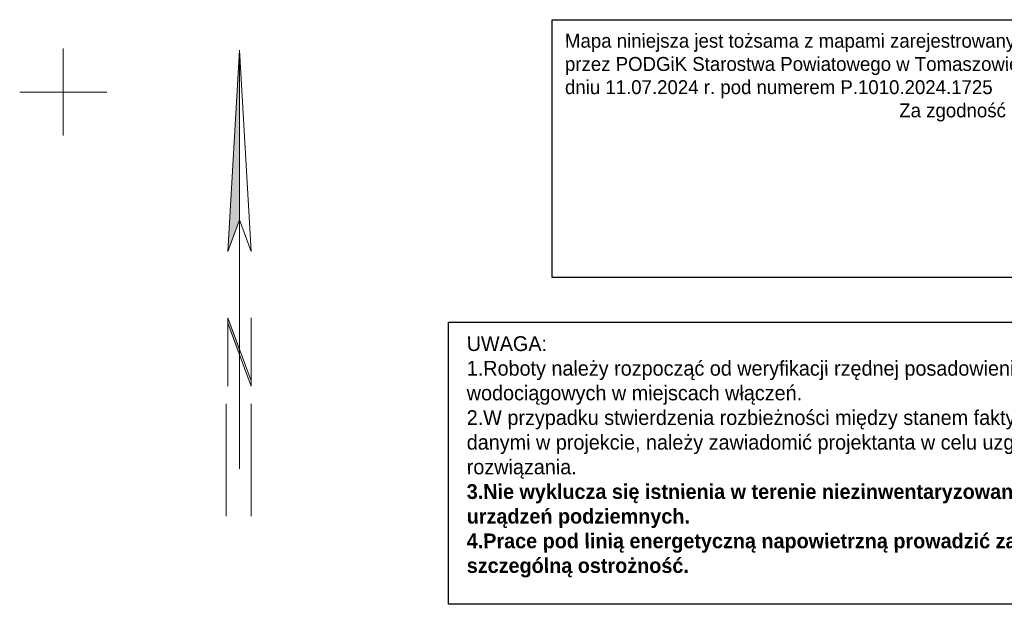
# Model space of a CAD drawing. Extents: x 0 to 7432618, y -40 to 5712028.
# Tile 107 of 165: x 7431100 to 7431157, y 5711991 to 5712025. Entities that reach past the tile are written whole.
import ezdxf

# ---------------------------------------------------------------- set-up
doc = ezdxf.new("R2010")
doc.units = 0
doc.header["$MEASUREMENT"] = 0
doc.layers.add('PARSI', color=7, linetype='Continuous', lineweight=20)
doc.layers.add('rysunek', color=7, linetype='Continuous')
doc.layers.add('Znak północy', color=7, linetype='Continuous')
doc.styles.add('25', font='GOTHIC.TTF', dxfattribs={"oblique": 8, "height": 0.35})

# ---------------------------------------------------------------- blocks, each defined once
blk = doc.blocks.new('mzsk')
at = {"layer": 'PARSI', "color": 0}
for p, q in [((0, -5), (0, 5)), ((5, 0), (-5, 0))]:
    blk.add_line(p, q, dxfattribs=at)
blk = doc.blocks.new('W_POL')
at = {"color": 0, "linetype": 'Continuous', "lineweight": 0}
for p, q in [((0, 13.393), (-0.67, 1.818)), ((0, 13.393), (0, -3.92)), ((0, 13.393), (0.668, 1.818)), ((-0.67, 1.818), (0, 3.636)), ((0.668, 1.818), (0, 3.636)), ((-0.67, -2.007), (-0.67, -5.929)), ((-0.67, -2.007), (0.669, -5.621)), ((0.669, -2.007), (0.669, -5.929)), ((-0.67, -2.314), (0.67, -5.929)), ((0, -3.92), (0, -4.59)), ((0, -4.59), (0, -10.676)), ((-0.755, -6.94), (-0.755, -13.393)), ((0.671, -6.94), (0.671, -13.393))]:
    blk.add_line(p, q, dxfattribs=at)
at = {"color": 0, "linetype": 'Continuous', "lineweight": 0, "extrusion": (0, 0, -1)}
for points in [[(0, 13.393), (0, 3.636), (0.67, 1.818)], [(0, -3.814), (0, -4.122), (0.67, -2.007), (0.67, -2.314)]]:
    blk.add_solid(points, dxfattribs=at)

msp = doc.modelspace()

# ---------------------------------------------------------------- linework, layer by layer
at = {"layer": 'rysunek', "linetype": 'ByBlock', "elevation": 167.96}
msp.add_lwpolyline([(7431130.587, 5712025.096), (7431162.887, 5712025.096), (7431162.887, 5712010.285), (7431130.587, 5712010.285)], close=True, dxfattribs=at)
at = {"layer": 'rysunek', "linetype": 'Continuous', "elevation": 167.96}
msp.add_lwpolyline([(7431124.628, 5712007.709), (7431162.967, 5712007.709), (7431162.967, 5711991.498), (7431124.628, 5711991.498)], close=True, dxfattribs=at)

# ---------------------------------------------------------------- block references
at = {"layer": 'PARSI', "xscale": 0.5, "yscale": 0.5, "zscale": 0.5}
msp.add_blockref('mzsk', (7431102.5, 5712020.937, 167.96), dxfattribs=at)
at = {"layer": 'Znak północy', "color": 7, "linetype": 'Continuous', "lineweight": 25, "rotation": 360}
msp.add_blockref('W_POL', (7431112.626, 5712009.961, 167.96), dxfattribs=at)

# ---------------------------------------------------------------- texts
at = {"layer": 'rysunek', "insert": (7431131.333, 5712024.286, 167.96), "char_height": 0.80017, "width": 30.7424, "attachment_point": 1, "style": '25'}
msp.add_mtext('\\fCentury Gothic|b0|i0|c238;\\Q-1;\\A1;Mapa niniejsza jest tożsama z mapami zarejestrowanymi \\Pprzez PODGiK Starostwa Powiatowego w Tomaszowie Maz. w dniu 11.07.2024 r. pod numerem P.1010.2024.1725\\P^I^I^I^I^I^IZa zgodność ', dxfattribs=at)
at = {"layer": 'rysunek', "color": 1, "insert": (7431125.69, 5712006.905, 167.96), "char_height": 0.85, "attachment_point": 1, "style": '25'}
msp.add_mtext_dynamic_manual_height_columns('{\\C256;\\fCentury Gothic|b0|i0|c238;\\Q-1;\\A1;UWAGA:\\P1.Roboty należy rozpocząć od weryfikacji rzędnej posadowienia sieci wodociągowych w miejscach włączeń.\\P2.W przypadku stwierdzenia rozbieżności między stanem faktycznym, a danymi w projekcie, należy zawiadomić projektanta w celu uzgodnienia rozwiązania.\\P\\fCentury Gothic|b1|i0|c238;3.Nie wyklucza się istnienia w terenie niezinwentaryzowanych urządzeń podziemnych.\\fCentury Gothic|b0|i0|c238;\\P}\\fCentury Gothic|b1|i0|c238;\\Q-1;\\A1;4.Prace pod linią energetyczną napowietrzną prowadzić zachowując szczególną ostrożność.', width=36.83805, gutter_width=0, heights=[16.23], dxfattribs=at)

doc.saveas('drawing.dxf')
